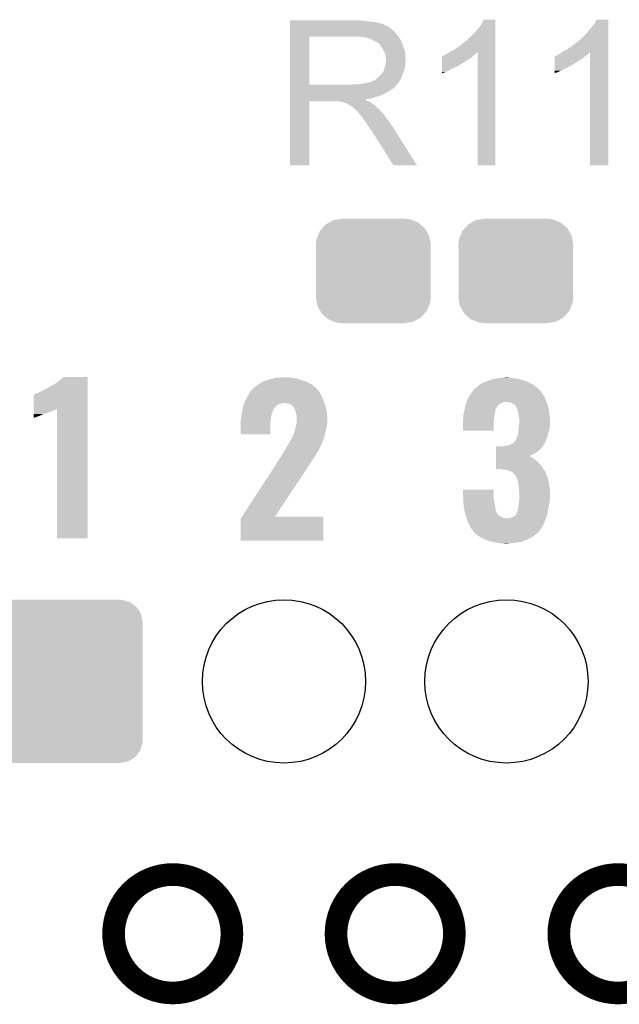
# Model space of a CAD drawing. Extents: x -0.05 to 0.95, y -0.15 to 2.1.
# Tile 18 of 38: x 0.23 to 0.39, y 0.96 to 1.22. Entities that reach past the tile are written whole.
import ezdxf

# ---------------------------------------------------------------- set-up
doc = ezdxf.new("R2010")
doc.units = 0
doc.layers.get('0').update_dxf_attribs({"linetype": 'CONTINUOUS'})
for name, color, linetype in [('PAC1811_CLICK_V100A_GKO', 5, 'CONTINUOUS'), ('PAC1811_CLICK_V100A_GTO', 14, 'CONTINUOUS'), ('PAC1811_CLICK_V100A_GTS', 12, 'CONTINUOUS')]:
    doc.layers.add(name, color=color, linetype=linetype)

# ---------------------------------------------------------------- blocks, each defined once
blk = doc.blocks.new('CUSTOM_78')
for points in [[(-0.01175, 0.01282), (-0.01057, 0.01347), (0.01194, 0.01282), (0.01032, 0.01347)], [(-0.01057, 0.01347), (-0.0092, 0.01369), (0.01032, 0.01347), (0.00976, 0.01369)], [(-0.0092, 0.01369), (-0.00825, 0.01385), (0.00976, 0.01369), (0.00825, 0.01385)], [(-0.01475, 0.00922), (-0.01419, 0.01059), (0.01485, 0.00922), (0.01409, 0.01059)], [(-0.01419, 0.01059), (-0.01358, 0.01127), (0.01409, 0.01059), (0.01371, 0.01127)], [(-0.01358, 0.01127), (-0.01263, 0.01234), (0.01371, 0.01127), (0.01249, 0.01234)], [(-0.01263, 0.01234), (-0.01175, 0.01282), (0.01249, 0.01234), (0.01194, 0.01282)], [(-0.01525, 0.0069), (-0.01508, 0.00841), (0.01525, 0.0069), (0.01499, 0.00841)], [(-0.01508, 0.00841), (-0.01475, 0.00922), (0.01499, 0.00841), (0.01485, 0.00922)], [(-0.0152, 0.00607), (-0.01525, 0.0069), (0.0152, 0.00607), (0.01525, 0.0069)], [(-0.0152, -0.00607), (-0.0152, 0.00607), (0.0152, -0.00607), (0.0152, 0.00607)], [(-0.01525, -0.0069), (-0.0152, -0.00607), (0.01525, -0.0069), (0.0152, -0.00607)], [(-0.01499, -0.00841), (-0.01525, -0.0069), (0.01508, -0.00841), (0.01525, -0.0069)], [(-0.01485, -0.00922), (-0.01499, -0.00841), (0.01475, -0.00922), (0.01508, -0.00841)], [(-0.01409, -0.01059), (-0.01485, -0.00922), (0.01419, -0.01059), (0.01475, -0.00922)], [(-0.01371, -0.01127), (-0.01409, -0.01059), (0.01358, -0.01127), (0.01419, -0.01059)], [(-0.01249, -0.01234), (-0.01371, -0.01127), (0.01263, -0.01234), (0.01358, -0.01127)], [(-0.01194, -0.01282), (-0.01249, -0.01234), (0.01175, -0.01282), (0.01263, -0.01234)], [(-0.01032, -0.01347), (-0.01194, -0.01282), (0.01057, -0.01347), (0.01175, -0.01282)], [(-0.00976, -0.01369), (-0.01032, -0.01347), (0.0092, -0.01369), (0.01057, -0.01347)], [(-0.00825, -0.01385), (-0.00976, -0.01369), (0.00825, -0.01385), (0.0092, -0.01369)]]:
    blk.add_solid(points)
blk = doc.blocks.new('ROUND_23')
blk.add_circle((0, 0), 0.02165)
blk = doc.blocks.new('CUSTOM_56')
for points in [[(-0.0197, 0.02003), (-0.01817, 0.021), (0.01959, 0.02003), (0.0183, 0.021)], [(-0.01817, 0.021), (-0.01787, 0.02118), (0.0183, 0.021), (0.01762, 0.02118)], [(-0.01787, 0.02118), (-0.01586, 0.02158), (0.01762, 0.02118), (0.01621, 0.02158)], [(-0.01586, 0.02158), (-0.01575, 0.0216), (0.01621, 0.02158), (0.01575, 0.0216)], [(-0.01575, 0.0216), (-0.01575, 0.02165), (0.01575, 0.0216), (0.01575, 0.02165)], [(-0.02111, 0.01787), (-0.021, 0.0183), (0.02118, 0.01787), (0.02092, 0.0183)], [(-0.021, 0.0183), (-0.01995, 0.0197), (0.02092, 0.0183), (0.02003, 0.0197)], [(-0.01995, 0.0197), (-0.0197, 0.02003), (0.02003, 0.0197), (0.01959, 0.02003)], [(-0.02165, -0.01575), (-0.02165, 0.01575), (0.02165, -0.01575), (0.02165, 0.01575)], [(-0.0216, 0.01575), (-0.02158, 0.01621), (0.0216, 0.01575), (0.02151, 0.01621)], [(-0.02158, 0.01621), (-0.02111, 0.01787), (0.02151, 0.01621), (0.02118, 0.01787)], [(-0.02151, -0.01621), (-0.0216, -0.01575), (0.02158, -0.01621), (0.0216, -0.01575)], [(-0.02118, -0.01787), (-0.02151, -0.01621), (0.02111, -0.01787), (0.02158, -0.01621)], [(-0.02092, -0.0183), (-0.02118, -0.01787), (0.021, -0.0183), (0.02111, -0.01787)], [(-0.02003, -0.0197), (-0.02092, -0.0183), (0.01995, -0.0197), (0.021, -0.0183)], [(-0.01959, -0.02003), (-0.02003, -0.0197), (0.0197, -0.02003), (0.01995, -0.0197)], [(-0.0183, -0.021), (-0.01959, -0.02003), (0.01817, -0.021), (0.0197, -0.02003)], [(-0.01762, -0.02118), (-0.0183, -0.021), (0.01787, -0.02118), (0.01817, -0.021)], [(-0.01621, -0.02158), (-0.01762, -0.02118), (0.01586, -0.02158), (0.01787, -0.02118)], [(-0.01575, -0.0216), (-0.01621, -0.02158), (0.01575, -0.0216), (0.01586, -0.02158)], [(-0.01575, -0.02165), (-0.01575, -0.0216), (0.01575, -0.02165), (0.01575, -0.0216)]]:
    blk.add_solid(points)

msp = doc.modelspace()

# ---------------------------------------------------------------- linework, layer by layer
at = {"layer": 'PAC1811_CLICK_V100A_GKO', "const_width": 0.006}
for points in [[(0.2572, 0.9803, 1), (0.2886, 0.9803, 1)], [(0.3162, 0.9803, 1), (0.3476, 0.9803, 1)], [(0.3753, 0.9803, 1), (0.4067, 0.9803, 1)]]:
    msp.add_lwpolyline(points, format="xyb", close=True, dxfattribs=at)
at = {"layer": 'PAC1811_CLICK_V100A_GTO'}
for points in [[(0.304, 1.2223), (0.304, 1.2224), (0.3239, 1.2223), (0.3228, 1.2224)], [(0.304, 1.2221), (0.304, 1.2223), (0.3251, 1.2221), (0.3239, 1.2223)], [(0.304, 1.222), (0.304, 1.2221), (0.3265, 1.222), (0.3251, 1.2221)], [(0.304, 1.2217), (0.304, 1.222), (0.3277, 1.2217), (0.3265, 1.222)], [(0.304, 1.2215), (0.304, 1.2217), (0.3283, 1.2215), (0.3277, 1.2217)], [(0.304, 1.2214), (0.304, 1.2215), (0.3288, 1.2214), (0.3283, 1.2215)], [(0.3543, 1.2207), (0.3549, 1.2216), (0.3585, 1.2207), (0.3585, 1.2216)], [(0.3549, 1.2216), (0.3554, 1.2226), (0.3585, 1.2216), (0.3585, 1.2226)], [(0.3554, 1.2226), (0.3554, 1.2226), (0.3585, 1.2226), (0.3554, 1.2226)], [(0.3841, 1.2207), (0.3848, 1.2216), (0.3884, 1.2207), (0.3884, 1.2216)], [(0.3848, 1.2216), (0.3853, 1.2226), (0.3884, 1.2216), (0.3884, 1.2226)], [(0.3853, 1.2226), (0.3853, 1.2226), (0.3884, 1.2226), (0.3853, 1.2226)], [(0.304, 1.2213), (0.304, 1.2214), (0.3289, 1.2213), (0.3289, 1.2214)], [(0.304, 1.2214), (0.304, 1.2214), (0.3289, 1.2214), (0.3288, 1.2214)], [(0.304, 1.2211), (0.304, 1.2213), (0.3293, 1.2211), (0.3289, 1.2213)], [(0.304, 1.2209), (0.304, 1.2211), (0.3298, 1.2209), (0.3293, 1.2211)], [(0.304, 1.2205), (0.304, 1.2209), (0.3304, 1.2205), (0.3298, 1.2209)], [(0.304, 1.22), (0.304, 1.2205), (0.331, 1.22), (0.3304, 1.2205)], [(0.304, 1.2194), (0.304, 1.22), (0.3318, 1.2194), (0.331, 1.22)], [(0.304, 1.2186), (0.304, 1.2194), (0.3324, 1.2186), (0.3318, 1.2194)], [(0.3512, 1.2174), (0.3529, 1.2191), (0.3585, 1.2174), (0.3585, 1.2191)], [(0.3529, 1.2191), (0.3543, 1.2207), (0.3585, 1.2191), (0.3585, 1.2207)], [(0.3812, 1.2175), (0.3828, 1.2191), (0.3884, 1.2175), (0.3884, 1.2191)], [(0.3828, 1.2191), (0.3834, 1.2199), (0.3884, 1.2191), (0.3884, 1.2199)], [(0.3834, 1.2199), (0.3841, 1.2207), (0.3884, 1.2199), (0.3884, 1.2207)], [(0.304, 1.2181), (0.304, 1.2186), (0.33279, 1.2181), (0.3324, 1.2186)], [(0.304, 1.2054), (0.304, 1.2181), (0.3091, 1.2054), (0.3091, 1.2181)], [(0.304, 1.2181), (0.304, 1.2181), (0.3091, 1.2181), (0.3212, 1.2181)], [(0.324, 1.2179), (0.3227, 1.2181), (0.33294, 1.2179), (0.33279, 1.2181)], [(0.32473, 1.2177), (0.324, 1.2179), (0.3331, 1.2177), (0.33294, 1.2179)], [(0.3251, 1.2176), (0.32473, 1.2177), (0.3331, 1.2176), (0.3331, 1.2177)], [(0.3259, 1.2172), (0.3251, 1.2176), (0.3334, 1.2172), (0.3331, 1.2176)], [(0.3266, 1.2169), (0.3259, 1.2172), (0.33352, 1.2169), (0.3334, 1.2172)], [(0.32693, 1.2167), (0.3266, 1.2169), (0.3336, 1.2167), (0.33352, 1.2169)], [(0.3271, 1.2166), (0.32693, 1.2167), (0.33364, 1.2166), (0.3336, 1.2167)], [(0.3274, 1.2164), (0.3271, 1.2166), (0.33373, 1.2164), (0.33364, 1.2166)], [(0.3278, 1.216), (0.3275, 1.2164), (0.3339, 1.216), (0.33373, 1.2164)], [(0.3489, 1.2156), (0.3501, 1.2165), (0.3585, 1.2156), (0.3585, 1.2165)], [(0.3501, 1.2165), (0.3512, 1.2174), (0.3585, 1.2165), (0.3585, 1.2174)], [(0.3788, 1.2156), (0.3799, 1.2165), (0.3884, 1.2156), (0.3884, 1.2165)], [(0.3799, 1.2165), (0.3811, 1.2174), (0.3884, 1.2165), (0.3884, 1.2174)], [(0.3811, 1.2174), (0.3811, 1.2175), (0.3884, 1.2174), (0.3884, 1.2175)], [(0.3281, 1.2156), (0.3278, 1.216), (0.33403, 1.2156), (0.3339, 1.216)], [(0.32846, 1.2151), (0.3281, 1.2156), (0.3342, 1.2151), (0.33403, 1.2156)], [(0.3286, 1.2149), (0.32846, 1.2151), (0.33426, 1.2149), (0.3342, 1.2151)], [(0.329, 1.2141), (0.3286, 1.2149), (0.3345, 1.2141), (0.33426, 1.2149)], [(0.3293, 1.2135), (0.329, 1.2141), (0.33456, 1.2135), (0.3345, 1.2141)], [(0.3457, 1.2136), (0.34587, 1.2137), (0.35337, 1.2136), (0.3535, 1.2137)], [(0.34587, 1.2137), (0.34637, 1.214), (0.3535, 1.2137), (0.3537, 1.214)], [(0.34637, 1.214), (0.3467, 1.2142), (0.3585, 1.214), (0.3585, 1.2142)], [(0.34637, 1.214), (0.34637, 1.214), (0.3537, 1.214), (0.3538, 1.214)], [(0.3467, 1.2142), (0.3478, 1.2148), (0.3585, 1.2142), (0.3585, 1.2148)], [(0.3478, 1.2148), (0.3489, 1.2156), (0.3585, 1.2148), (0.3585, 1.2156)], [(0.3538, 1.184), (0.3538, 1.214), (0.3585, 1.184), (0.3585, 1.214)], [(0.3756, 1.2136), (0.3762, 1.214), (0.3832, 1.2136), (0.3836, 1.214)], [(0.3762, 1.214), (0.3765, 1.2142), (0.3884, 1.214), (0.3884, 1.2142)], [(0.3765, 1.2142), (0.3776, 1.2148), (0.3884, 1.2142), (0.3884, 1.2148)], [(0.3776, 1.2148), (0.3788, 1.2156), (0.3884, 1.2148), (0.3884, 1.2156)], [(0.3836, 1.184), (0.3836, 1.214), (0.3884, 1.184), (0.3884, 1.214)], [(0.32936, 1.2131), (0.3293, 1.2135), (0.3346, 1.2131), (0.33456, 1.2135)], [(0.3293, 1.2105), (0.32941, 1.2113), (0.3346, 1.2105), (0.3346, 1.2113)], [(0.3294, 1.2128), (0.32936, 1.2131), (0.33463, 1.2128), (0.3346, 1.2131)], [(0.3294, 1.2123), (0.3294, 1.2128), (0.33467, 1.2123), (0.33463, 1.2128)], [(0.3295, 1.212), (0.3294, 1.2123), (0.33469, 1.212), (0.33467, 1.2123)], [(0.32941, 1.2113), (0.32944, 1.2115), (0.3346, 1.2113), (0.3347, 1.2115)], [(0.32944, 1.2115), (0.3295, 1.2119), (0.3347, 1.2115), (0.3347, 1.2119)], [(0.3295, 1.2119), (0.3295, 1.212), (0.3347, 1.2119), (0.33469, 1.212)], [(0.3443, 1.2125), (0.3443, 1.2129), (0.352, 1.2125), (0.35248, 1.2129)], [(0.3443, 1.212), (0.3443, 1.2125), (0.3512, 1.212), (0.352, 1.2125)], [(0.3443, 1.2114), (0.3443, 1.212), (0.3503, 1.2114), (0.3512, 1.212)], [(0.3443, 1.2108), (0.3443, 1.2114), (0.3493, 1.2108), (0.3503, 1.2114)], [(0.3444, 1.2129), (0.3445, 1.213), (0.35248, 1.2129), (0.3526, 1.213)], [(0.3445, 1.213), (0.3447, 1.2131), (0.3526, 1.213), (0.35273, 1.2131)], [(0.3447, 1.2131), (0.345, 1.2132), (0.35273, 1.2131), (0.35285, 1.2132)], [(0.345, 1.2132), (0.3453, 1.2134), (0.35285, 1.2132), (0.3531, 1.2134)], [(0.3453, 1.2134), (0.3457, 1.2136), (0.3531, 1.2134), (0.35337, 1.2136)], [(0.3742, 1.2125), (0.3742, 1.2129), (0.3818, 1.2125), (0.38228, 1.2129)], [(0.3742, 1.212), (0.3742, 1.2125), (0.381, 1.212), (0.3818, 1.2125)], [(0.3742, 1.2114), (0.3742, 1.212), (0.3801, 1.2114), (0.381, 1.212)], [(0.3742, 1.2108), (0.3742, 1.2114), (0.3791, 1.2108), (0.3801, 1.2114)], [(0.3743, 1.2129), (0.3744, 1.213), (0.38228, 1.2129), (0.3824, 1.213)], [(0.3744, 1.213), (0.3746, 1.2131), (0.3824, 1.213), (0.38255, 1.2131)], [(0.3746, 1.2131), (0.3749, 1.2132), (0.38255, 1.2131), (0.3827, 1.2132)], [(0.3749, 1.2132), (0.3752, 1.2134), (0.3827, 1.2132), (0.383, 1.2134)], [(0.3752, 1.2134), (0.3756, 1.2136), (0.383, 1.2134), (0.3832, 1.2136)], [(0.3284, 1.2084), (0.3285, 1.2085), (0.334, 1.2084), (0.33404, 1.2085)], [(0.3285, 1.2085), (0.3286, 1.2087), (0.33404, 1.2085), (0.33411, 1.2087)], [(0.3286, 1.2087), (0.3288, 1.209), (0.33411, 1.2087), (0.33422, 1.209)], [(0.3288, 1.209), (0.329, 1.2095), (0.33422, 1.209), (0.3344, 1.2095)], [(0.329, 1.2095), (0.3291, 1.21), (0.3344, 1.2095), (0.3345, 1.21)], [(0.3291, 1.21), (0.3293, 1.2105), (0.3345, 1.21), (0.3346, 1.2105)], [(0.3443, 1.2107), (0.3443, 1.2108), (0.3492, 1.2107), (0.3492, 1.2108)], [(0.3443, 1.2108), (0.3443, 1.2108), (0.3492, 1.2108), (0.3493, 1.2108)], [(0.3443, 1.2105), (0.3443, 1.2107), (0.3488, 1.2105), (0.3492, 1.2107)], [(0.3443, 1.2102), (0.3443, 1.2105), (0.3483, 1.2102), (0.3488, 1.2105)], [(0.3443, 1.2099), (0.3443, 1.2102), (0.3476, 1.2099), (0.3483, 1.2102)], [(0.3443, 1.2087), (0.3443, 1.2099), (0.3452, 1.2087), (0.3476, 1.2099)], [(0.3443, 1.2084), (0.3443, 1.2087), (0.3443, 1.2084), (0.3452, 1.2087)], [(0.3742, 1.2107), (0.3742, 1.2108), (0.379, 1.2107), (0.3791, 1.2108)], [(0.3742, 1.2105), (0.3742, 1.2107), (0.3787, 1.2105), (0.379, 1.2107)], [(0.3742, 1.2091), (0.3742, 1.2105), (0.3759, 1.2091), (0.3787, 1.2105)], [(0.3742, 1.2087), (0.3742, 1.2091), (0.375, 1.2087), (0.3759, 1.2091)], [(0.3742, 1.2084), (0.3742, 1.2087), (0.3742, 1.2084), (0.375, 1.2087)], [(0.3238, 1.2057), (0.3254, 1.2061), (0.33263, 1.2057), (0.3329, 1.2061)], [(0.3255, 1.2061), (0.3258, 1.2063), (0.3329, 1.2061), (0.33302, 1.2063)], [(0.3258, 1.2063), (0.3261, 1.2064), (0.33302, 1.2063), (0.33308, 1.2064)], [(0.3261, 1.2064), (0.3265, 1.2066), (0.33308, 1.2064), (0.33319, 1.2066)], [(0.3265, 1.2066), (0.32737, 1.2073), (0.33319, 1.2066), (0.3336, 1.2073)], [(0.32737, 1.2073), (0.3275, 1.2074), (0.3336, 1.2073), (0.33364, 1.2074)], [(0.3275, 1.2074), (0.328, 1.2079), (0.33364, 1.2074), (0.33382, 1.2079)], [(0.328, 1.2079), (0.3284, 1.2084), (0.33382, 1.2079), (0.334, 1.2084)], [(0.304, 1.205), (0.304, 1.2054), (0.332, 1.205), (0.3324, 1.2054)], [(0.304, 1.2054), (0.304, 1.2054), (0.3205, 1.2054), (0.3091, 1.2054)], [(0.304, 1.2049), (0.304, 1.205), (0.332, 1.2049), (0.332, 1.205)], [(0.304, 1.2047), (0.304, 1.2049), (0.3318, 1.2047), (0.3319, 1.2049)], [(0.304, 1.2049), (0.304, 1.2049), (0.3319, 1.2049), (0.332, 1.2049)], [(0.304, 1.2045), (0.304, 1.2047), (0.3315, 1.2045), (0.3318, 1.2047)], [(0.304, 1.2043), (0.304, 1.2045), (0.3313, 1.2043), (0.3315, 1.2045)], [(0.304, 1.2041), (0.304, 1.2043), (0.3309, 1.2041), (0.3313, 1.2043)], [(0.304, 1.2038), (0.304, 1.2041), (0.3305, 1.2038), (0.3309, 1.2041)], [(0.304, 1.2032), (0.304, 1.2038), (0.3295, 1.2032), (0.3305, 1.2038)], [(0.3205, 1.2054), (0.3212, 1.2055), (0.3324, 1.2054), (0.3325, 1.2055)], [(0.322, 1.2055), (0.3238, 1.2057), (0.3325, 1.2055), (0.33263, 1.2057)], [(0.304, 1.2029), (0.304, 1.2032), (0.3289, 1.2029), (0.3295, 1.2032)], [(0.304, 1.2023), (0.304, 1.2029), (0.3275, 1.2023), (0.3289, 1.2029)], [(0.304, 1.2021), (0.304, 1.2023), (0.3266, 1.2021), (0.3275, 1.2023)], [(0.304, 1.2018), (0.304, 1.2021), (0.3258, 1.2018), (0.3266, 1.2021)], [(0.304, 1.2016), (0.304, 1.2018), (0.3249, 1.2016), (0.3258, 1.2018)], [(0.304, 1.2015), (0.304, 1.2016), (0.3239, 1.2015), (0.3249, 1.2016)], [(0.304, 1.2014), (0.304, 1.2015), (0.324, 1.2014), (0.3239, 1.2015)], [(0.304, 1.2013), (0.304, 1.2014), (0.3242, 1.2013), (0.324, 1.2014)], [(0.304, 1.2011), (0.304, 1.2013), (0.3245, 1.2011), (0.3242, 1.2013)], [(0.304, 1.201), (0.304, 1.2011), (0.32475, 1.201), (0.3245, 1.2011)], [(0.304, 1.184), (0.304, 1.201), (0.3091, 1.184), (0.3091, 1.201)], [(0.304, 1.201), (0.304, 1.201), (0.3091, 1.201), (0.3167, 1.201)], [(0.3171, 1.2009), (0.3167, 1.201), (0.325, 1.2009), (0.32475, 1.201)], [(0.3177, 1.2008), (0.3176, 1.2009), (0.32517, 1.2008), (0.325, 1.2009)], [(0.319, 1.2004), (0.3178, 1.2008), (0.32583, 1.2004), (0.32517, 1.2008)], [(0.3192, 1.2003), (0.319, 1.2004), (0.326, 1.2003), (0.32583, 1.2004)], [(0.3194, 1.2002), (0.3192, 1.2003), (0.32612, 1.2002), (0.326, 1.2003)], [(0.3197, 1.2), (0.3194, 1.2002), (0.32638, 1.2), (0.32612, 1.2002)], [(0.3199, 1.1999), (0.3197, 1.2), (0.3265, 1.1999), (0.32638, 1.2)], [(0.3201, 1.1998), (0.32, 1.1999), (0.3266, 1.1998), (0.3265, 1.1999)], [(0.3205, 1.1995), (0.3201, 1.1998), (0.3269, 1.1995), (0.3266, 1.1998)], [(0.32062, 1.1994), (0.3205, 1.1995), (0.327, 1.1994), (0.3269, 1.1995)], [(0.32088, 1.1992), (0.32062, 1.1994), (0.3273, 1.1992), (0.327, 1.1994)], [(0.321, 1.1991), (0.32088, 1.1992), (0.3274, 1.1991), (0.3273, 1.1992)], [(0.3219, 1.1982), (0.321, 1.1991), (0.3283, 1.1982), (0.3274, 1.1991)], [(0.3222, 1.1979), (0.3219, 1.1982), (0.32853, 1.1979), (0.3283, 1.1982)], [(0.3225, 1.1975), (0.3222, 1.1979), (0.32882, 1.1975), (0.32853, 1.1979)], [(0.32255, 1.1974), (0.3225, 1.1975), (0.3289, 1.1974), (0.32882, 1.1975)], [(0.3226, 1.1973), (0.32255, 1.1974), (0.32898, 1.1973), (0.3289, 1.1974)], [(0.3233, 1.1965), (0.3227, 1.1973), (0.3296, 1.1965), (0.32898, 1.1973)], [(0.3239, 1.1957), (0.3233, 1.1965), (0.33024, 1.1957), (0.3296, 1.1965)], [(0.32403, 1.1955), (0.3239, 1.1957), (0.3304, 1.1955), (0.33024, 1.1957)], [(0.32477, 1.1944), (0.32403, 1.1955), (0.3311, 1.1944), (0.3304, 1.1955)], [(0.3251, 1.1939), (0.32477, 1.1944), (0.33142, 1.1939), (0.3311, 1.1944)], [(0.3256, 1.1932), (0.3251, 1.1939), (0.33186, 1.1932), (0.33142, 1.1939)], [(0.326, 1.1925), (0.3256, 1.1932), (0.33231, 1.1925), (0.33186, 1.1932)], [(0.3261, 1.1923), (0.326, 1.1925), (0.33243, 1.1923), (0.33231, 1.1925)], [(0.3263, 1.1922), (0.3261, 1.1923), (0.3325, 1.1922), (0.33243, 1.1923)], [(0.3264, 1.192), (0.3263, 1.1922), (0.33262, 1.192), (0.3325, 1.1922)], [(0.3314, 1.184), (0.3264, 1.192), (0.3377, 1.184), (0.33262, 1.192)], [(0.3377, 1.184), (0.3377, 1.184), (0.3377, 1.184), (0.3314, 1.184)], [(0.2435, 1.1275), (0.2439, 1.1279), (0.2503, 1.1275), (0.2503, 1.1279)], [(0.2439, 1.1279), (0.2439, 1.1279), (0.2503, 1.1279), (0.2439, 1.1279)], [(0.2995, 1.1275), (0.3004, 1.1277), (0.3057, 1.1275), (0.3044, 1.1277)], [(0.3004, 1.1277), (0.3025, 1.1278), (0.3044, 1.1277), (0.3034, 1.1278)], [(0.3583, 1.1274), (0.3595, 1.1276), (0.3645, 1.1274), (0.3633, 1.1276)], [(0.3595, 1.1276), (0.36045, 1.1277), (0.3633, 1.1276), (0.3623, 1.1277)], [(0.36045, 1.1277), (0.3614, 1.1278), (0.3623, 1.1277), (0.3619, 1.1278)], [(0.2394, 1.1248), (0.2403, 1.1253), (0.2503, 1.1248), (0.2503, 1.1253)], [(0.2403, 1.1253), (0.2404, 1.1254), (0.2503, 1.1253), (0.2503, 1.1254)], [(0.2404, 1.1254), (0.2407, 1.1256), (0.2503, 1.1254), (0.2503, 1.1256)], [(0.2407, 1.1256), (0.2412, 1.1258), (0.2503, 1.1256), (0.2503, 1.1258)], [(0.2412, 1.1258), (0.2417, 1.1261), (0.2503, 1.1258), (0.2503, 1.1261)], [(0.2417, 1.1261), (0.2429, 1.127), (0.2503, 1.1261), (0.2503, 1.127)], [(0.2429, 1.127), (0.2435, 1.1275), (0.2503, 1.127), (0.2503, 1.1275)], [(0.2942, 1.1249), (0.2949, 1.1254), (0.3109, 1.1249), (0.31035, 1.1254)], [(0.2949, 1.1254), (0.29561, 1.1259), (0.31035, 1.1254), (0.3098, 1.1259)], [(0.29561, 1.1259), (0.2959, 1.1261), (0.3098, 1.1259), (0.3094, 1.1261)], [(0.2959, 1.1261), (0.29676, 1.1266), (0.3094, 1.1261), (0.3084, 1.1266)], [(0.29676, 1.1266), (0.2971, 1.1268), (0.3084, 1.1266), (0.30784, 1.1268)], [(0.2971, 1.1268), (0.298, 1.1271), (0.30784, 1.1268), (0.307, 1.1271)], [(0.298, 1.1271), (0.2986, 1.1273), (0.307, 1.1271), (0.30635, 1.1273)], [(0.2986, 1.1273), (0.2995, 1.1275), (0.30635, 1.1273), (0.3057, 1.1275)], [(0.353, 1.1248), (0.3535, 1.1252), (0.3699, 1.1248), (0.36938, 1.1252)], [(0.3535, 1.1252), (0.3541, 1.1257), (0.36938, 1.1252), (0.36873, 1.1257)], [(0.3541, 1.1257), (0.35425, 1.1258), (0.36873, 1.1257), (0.3686, 1.1258)], [(0.35425, 1.1258), (0.355, 1.1263), (0.3686, 1.1258), (0.36767, 1.1263)], [(0.355, 1.1263), (0.35552, 1.1265), (0.36767, 1.1263), (0.3673, 1.1265)], [(0.35552, 1.1265), (0.3563, 1.1268), (0.3673, 1.1265), (0.36646, 1.1268)], [(0.3563, 1.1268), (0.35686, 1.127), (0.36646, 1.1268), (0.3659, 1.127)], [(0.35686, 1.127), (0.3577, 1.1273), (0.3659, 1.127), (0.36485, 1.1273)], [(0.3577, 1.1273), (0.3583, 1.1274), (0.36485, 1.1273), (0.3645, 1.1274)], [(0.236, 1.1194), (0.236, 1.1231), (0.2503, 1.1194), (0.2503, 1.1231)], [(0.2361, 1.1231), (0.2363, 1.1233), (0.2503, 1.1231), (0.2503, 1.1233)], [(0.2363, 1.1233), (0.2367, 1.1235), (0.2503, 1.1233), (0.2503, 1.1235)], [(0.2367, 1.1235), (0.2372, 1.1237), (0.2503, 1.1235), (0.2503, 1.1237)], [(0.2372, 1.1237), (0.2394, 1.1248), (0.2503, 1.1237), (0.2503, 1.1248)], [(0.29215, 1.1216), (0.29275, 1.1228), (0.3129, 1.1216), (0.3124, 1.1228)], [(0.29275, 1.1228), (0.2928, 1.1229), (0.3124, 1.1228), (0.31235, 1.1229)], [(0.2928, 1.1229), (0.29338, 1.1238), (0.31235, 1.1229), (0.3119, 1.1238)], [(0.29338, 1.1238), (0.2937, 1.1243), (0.3119, 1.1238), (0.31148, 1.1243)], [(0.2937, 1.1243), (0.2938, 1.1244), (0.31148, 1.1243), (0.3114, 1.1244)], [(0.2938, 1.1244), (0.2939, 1.1245), (0.3114, 1.1244), (0.31133, 1.1245)], [(0.2939, 1.1245), (0.29412, 1.1248), (0.31133, 1.1245), (0.3111, 1.1248)], [(0.29412, 1.1248), (0.2942, 1.1249), (0.3111, 1.1248), (0.3109, 1.1249)], [(0.3511, 1.122), (0.35144, 1.1226), (0.37175, 1.122), (0.3715, 1.1226)], [(0.35144, 1.1226), (0.3519, 1.1234), (0.3715, 1.1226), (0.37097, 1.1234)], [(0.3519, 1.1234), (0.35198, 1.1235), (0.37097, 1.1234), (0.3709, 1.1235)], [(0.35198, 1.1235), (0.35259, 1.1243), (0.3709, 1.1235), (0.3704, 1.1243)], [(0.35259, 1.1243), (0.35282, 1.1246), (0.3704, 1.1243), (0.37, 1.1246)], [(0.35282, 1.1246), (0.3529, 1.1247), (0.37, 1.1246), (0.36995, 1.1247)], [(0.3529, 1.1247), (0.353, 1.1248), (0.36995, 1.1247), (0.3699, 1.1248)], [(0.2914, 1.1193), (0.2915, 1.1198), (0.2996, 1.1193), (0.3, 1.1198)], [(0.2915, 1.1198), (0.29167, 1.1203), (0.3, 1.1198), (0.3004, 1.1203)], [(0.29167, 1.1203), (0.29177, 1.1206), (0.3004, 1.1203), (0.301, 1.1206)], [(0.29177, 1.1206), (0.29183, 1.1208), (0.301, 1.1206), (0.3015, 1.1208)], [(0.29183, 1.1208), (0.29187, 1.1209), (0.3015, 1.1208), (0.3019, 1.1209)], [(0.29187, 1.1209), (0.2919, 1.121), (0.3019, 1.1209), (0.3024, 1.121)], [(0.2919, 1.121), (0.292, 1.1213), (0.31311, 1.121), (0.31301, 1.1213)], [(0.292, 1.1213), (0.29215, 1.1216), (0.31301, 1.1213), (0.3129, 1.1216)], [(0.3037, 1.1208), (0.3027, 1.121), (0.31319, 1.1208), (0.31311, 1.121)], [(0.3044, 1.1205), (0.3037, 1.1208), (0.31329, 1.1205), (0.31319, 1.1208)], [(0.3047, 1.1202), (0.3044, 1.1205), (0.3134, 1.1202), (0.31329, 1.1205)], [(0.3049, 1.12), (0.3047, 1.1202), (0.31345, 1.12), (0.3134, 1.1202)], [(0.3049, 1.1199), (0.3049, 1.12), (0.31347, 1.1199), (0.31345, 1.12)], [(0.3052, 1.1195), (0.3049, 1.1199), (0.31356, 1.1195), (0.31347, 1.1199)], [(0.35036, 1.1195), (0.35041, 1.1197), (0.3587, 1.1195), (0.3588, 1.1197)], [(0.35041, 1.1197), (0.35043, 1.1198), (0.3588, 1.1197), (0.3588, 1.1198)], [(0.35043, 1.1198), (0.35054, 1.1203), (0.3588, 1.1198), (0.3591, 1.1203)], [(0.35054, 1.1203), (0.3506, 1.1206), (0.3591, 1.1203), (0.3595, 1.1206)], [(0.3506, 1.1206), (0.35071, 1.1209), (0.3595, 1.1206), (0.3599, 1.1209)], [(0.35071, 1.1209), (0.35078, 1.1211), (0.3599, 1.1209), (0.3604, 1.1211)], [(0.35078, 1.1211), (0.35085, 1.1213), (0.3604, 1.1211), (0.361, 1.1213)], [(0.35085, 1.1213), (0.35089, 1.1214), (0.37203, 1.1213), (0.372, 1.1214)], [(0.35085, 1.1213), (0.35085, 1.1213), (0.361, 1.1213), (0.3614, 1.1213)], [(0.35089, 1.1214), (0.3511, 1.122), (0.372, 1.1214), (0.37175, 1.122)], [(0.3626, 1.1211), (0.3614, 1.1213), (0.3721, 1.1211), (0.37203, 1.1213)], [(0.363, 1.1208), (0.3626, 1.1211), (0.3722, 1.1208), (0.3721, 1.1211)], [(0.3635, 1.1206), (0.363, 1.1208), (0.37227, 1.1206), (0.3722, 1.1208)], [(0.3637, 1.1203), (0.3635, 1.1206), (0.37237, 1.1203), (0.37227, 1.1206)], [(0.3639, 1.1202), (0.3637, 1.1203), (0.3724, 1.1202), (0.37237, 1.1203)], [(0.364, 1.12), (0.3639, 1.1202), (0.37247, 1.12), (0.3724, 1.1202)], [(0.364, 1.1199), (0.364, 1.12), (0.3725, 1.1199), (0.37247, 1.12)], [(0.3643, 1.1193), (0.364, 1.1199), (0.37261, 1.1193), (0.3725, 1.1199)], [(0.236, 1.1192), (0.236, 1.1194), (0.2418, 1.1192), (0.2422, 1.1194)], [(0.236, 1.1191), (0.236, 1.1192), (0.2415, 1.1191), (0.2418, 1.1192)], [(0.236, 1.1189), (0.236, 1.1191), (0.2411, 1.1189), (0.2415, 1.1191)], [(0.236, 1.1187), (0.236, 1.1189), (0.2405, 1.1187), (0.2411, 1.1189)], [(0.236, 1.1184), (0.236, 1.1187), (0.2397, 1.1184), (0.2405, 1.1187)], [(0.236, 1.1181), (0.236, 1.1184), (0.2387, 1.1181), (0.2397, 1.1184)], [(0.236, 1.118), (0.236, 1.1181), (0.2384, 1.118), (0.2387, 1.1181)], [(0.236, 1.1176), (0.236, 1.118), (0.2376, 1.1176), (0.2384, 1.118)], [(0.236, 1.1173), (0.236, 1.1176), (0.2367, 1.1173), (0.2376, 1.1176)], [(0.236, 1.1171), (0.236, 1.1173), (0.2362, 1.1171), (0.2367, 1.1173)], [(0.2422, 1.0851), (0.2422, 1.1194), (0.2503, 1.0851), (0.2503, 1.1194)], [(0.291, 1.1168), (0.29108, 1.1174), (0.29892, 1.1168), (0.299, 1.1174)], [(0.29108, 1.1174), (0.29117, 1.1181), (0.299, 1.1174), (0.2992, 1.1181)], [(0.29117, 1.1181), (0.2912, 1.1183), (0.2992, 1.1181), (0.29928, 1.1183)], [(0.2912, 1.1183), (0.29126, 1.1186), (0.29928, 1.1183), (0.2994, 1.1186)], [(0.29126, 1.1186), (0.29132, 1.1189), (0.2994, 1.1186), (0.2994, 1.1189)], [(0.29132, 1.1189), (0.29138, 1.1192), (0.2994, 1.1189), (0.2996, 1.1192)], [(0.29138, 1.1192), (0.2914, 1.1193), (0.2996, 1.1192), (0.2996, 1.1193)], [(0.3054, 1.119), (0.3052, 1.1195), (0.31368, 1.119), (0.31356, 1.1195)], [(0.30554, 1.1185), (0.3054, 1.119), (0.3138, 1.1185), (0.31368, 1.119)], [(0.3057, 1.1179), (0.30554, 1.1185), (0.31383, 1.1179), (0.3138, 1.1185)], [(0.3058, 1.1175), (0.3057, 1.1179), (0.31385, 1.1175), (0.31383, 1.1179)], [(0.3058, 1.1166), (0.3058, 1.1175), (0.3139, 1.1166), (0.31385, 1.1175)], [(0.35, 1.1179), (0.35005, 1.1181), (0.35827, 1.1179), (0.3583, 1.1181)], [(0.35, 1.1174), (0.35, 1.1179), (0.3582, 1.1174), (0.35827, 1.1179)], [(0.35, 1.1169), (0.35, 1.1174), (0.35814, 1.1169), (0.3582, 1.1174)], [(0.35005, 1.1181), (0.35018, 1.1187), (0.3583, 1.1181), (0.3585, 1.1187)], [(0.35018, 1.1187), (0.3503, 1.1192), (0.3585, 1.1187), (0.3585, 1.1192)], [(0.3503, 1.1192), (0.35036, 1.1195), (0.3585, 1.1192), (0.3587, 1.1195)], [(0.3645, 1.1188), (0.3643, 1.1193), (0.37271, 1.1188), (0.37261, 1.1193)], [(0.36457, 1.1183), (0.3645, 1.1188), (0.3728, 1.1183), (0.37271, 1.1188)], [(0.3647, 1.1174), (0.36457, 1.1183), (0.37289, 1.1174), (0.3728, 1.1183)], [(0.3648, 1.1168), (0.3647, 1.1174), (0.37295, 1.1168), (0.37289, 1.1174)], [(0.2909, 1.1163), (0.29096, 1.1166), (0.29887, 1.1163), (0.2989, 1.1166)], [(0.2909, 1.1157), (0.2909, 1.1163), (0.2988, 1.1157), (0.29887, 1.1163)], [(0.2909, 1.1127), (0.2909, 1.1157), (0.2988, 1.1127), (0.2988, 1.1157)], [(0.29096, 1.1166), (0.291, 1.1168), (0.2989, 1.1166), (0.29892, 1.1168)], [(0.30543, 1.1144), (0.3056, 1.115), (0.3137, 1.1144), (0.31379, 1.115)], [(0.3056, 1.115), (0.30562, 1.1151), (0.31379, 1.115), (0.3138, 1.1151)], [(0.30562, 1.1151), (0.30578, 1.1157), (0.3138, 1.1151), (0.3139, 1.1157)], [(0.30578, 1.1157), (0.3058, 1.1158), (0.3139, 1.1157), (0.3139, 1.1158)], [(0.3058, 1.1158), (0.3058, 1.1166), (0.3139, 1.1158), (0.3139, 1.1166)], [(0.3499, 1.1165), (0.34992, 1.1166), (0.35809, 1.1165), (0.3581, 1.1166)], [(0.3499, 1.1156), (0.3499, 1.1165), (0.358, 1.1156), (0.35809, 1.1165)], [(0.3499, 1.1137), (0.3499, 1.1156), (0.358, 1.1137), (0.358, 1.1156)], [(0.34992, 1.1166), (0.35, 1.1169), (0.3581, 1.1166), (0.35814, 1.1169)], [(0.36464, 1.1141), (0.3647, 1.1147), (0.3728, 1.1141), (0.37288, 1.1147)], [(0.3647, 1.1147), (0.36479, 1.1157), (0.37288, 1.1147), (0.373, 1.1157)], [(0.36479, 1.1157), (0.3648, 1.1158), (0.373, 1.1157), (0.373, 1.1158)], [(0.3648, 1.1163), (0.3648, 1.1168), (0.373, 1.1163), (0.37295, 1.1168)], [(0.3648, 1.1158), (0.3648, 1.1163), (0.373, 1.1158), (0.373, 1.1163)], [(0.3045, 1.1117), (0.3046, 1.1119), (0.313, 1.1117), (0.3131, 1.1119)], [(0.3046, 1.1119), (0.30465, 1.112), (0.3131, 1.1119), (0.3131, 1.112)], [(0.30465, 1.112), (0.3048, 1.1123), (0.3131, 1.112), (0.31317, 1.1123)], [(0.3049, 1.1126), (0.3051, 1.113), (0.31324, 1.1126), (0.31334, 1.113)], [(0.3049, 1.1123), (0.3049, 1.1126), (0.31317, 1.1123), (0.31324, 1.1126)], [(0.3051, 1.113), (0.3053, 1.1136), (0.31334, 1.113), (0.31348, 1.1136)], [(0.3053, 1.1136), (0.30531, 1.1137), (0.31348, 1.1136), (0.3135, 1.1137)], [(0.30531, 1.1137), (0.3054, 1.1143), (0.3135, 1.1137), (0.31367, 1.1143)], [(0.3054, 1.1143), (0.30543, 1.1144), (0.31367, 1.1143), (0.3137, 1.1144)], [(0.364, 1.1116), (0.3643, 1.1121), (0.37212, 1.1116), (0.3723, 1.1121)], [(0.3643, 1.1121), (0.3645, 1.1128), (0.3723, 1.1121), (0.37244, 1.1128)], [(0.3645, 1.1128), (0.36453, 1.1131), (0.37244, 1.1128), (0.3725, 1.1131)], [(0.36453, 1.1131), (0.3646, 1.1137), (0.3725, 1.1131), (0.37268, 1.1137)], [(0.3646, 1.1137), (0.36464, 1.1141), (0.37268, 1.1137), (0.3728, 1.1141)], [(0.3029, 1.109), (0.30315, 1.1094), (0.31188, 1.109), (0.3121, 1.1094)], [(0.30315, 1.1094), (0.3034, 1.1098), (0.3121, 1.1094), (0.31225, 1.1098)], [(0.3034, 1.1098), (0.3039, 1.1107), (0.31225, 1.1098), (0.3126, 1.1107)], [(0.3039, 1.1107), (0.30427, 1.1113), (0.3126, 1.1107), (0.3129, 1.1113)], [(0.30427, 1.1113), (0.3044, 1.1115), (0.3129, 1.1113), (0.31295, 1.1115)], [(0.3044, 1.1115), (0.3045, 1.1117), (0.31295, 1.1115), (0.313, 1.1117)], [(0.3586, 1.1092), (0.3586, 1.1095), (0.3708, 1.1092), (0.37102, 1.1095)], [(0.3604, 1.1095), (0.3609, 1.1096), (0.37102, 1.1095), (0.3711, 1.1096)], [(0.3609, 1.1096), (0.3621, 1.1098), (0.3711, 1.1096), (0.37123, 1.1098)], [(0.3621, 1.1098), (0.3623, 1.1099), (0.37123, 1.1098), (0.3713, 1.1099)], [(0.3623, 1.1099), (0.3625, 1.11), (0.3713, 1.1099), (0.3714, 1.11)], [(0.3625, 1.11), (0.3633, 1.1104), (0.3714, 1.11), (0.3716, 1.1104)], [(0.3633, 1.1104), (0.3637, 1.1109), (0.3716, 1.1104), (0.37185, 1.1109)], [(0.3637, 1.1109), (0.3638, 1.111), (0.37185, 1.1109), (0.3719, 1.111)], [(0.3638, 1.111), (0.3639, 1.1112), (0.3719, 1.111), (0.37197, 1.1112)], [(0.3639, 1.1112), (0.364, 1.1116), (0.37197, 1.1112), (0.37212, 1.1116)], [(0.3013, 1.1063), (0.3016, 1.1068), (0.31027, 1.1063), (0.3106, 1.1068)], [(0.3016, 1.1068), (0.3019, 1.1073), (0.3106, 1.1068), (0.31085, 1.1073)], [(0.3019, 1.1074), (0.3022, 1.1078), (0.3109, 1.1074), (0.3112, 1.1078)], [(0.3019, 1.1073), (0.3019, 1.1074), (0.31085, 1.1073), (0.3109, 1.1074)], [(0.3022, 1.1078), (0.30232, 1.108), (0.3112, 1.1078), (0.3113, 1.108)], [(0.30232, 1.108), (0.30238, 1.1081), (0.3113, 1.108), (0.3114, 1.1081)], [(0.30238, 1.1081), (0.3025, 1.1083), (0.3114, 1.1081), (0.31151, 1.1083)], [(0.3025, 1.1083), (0.3029, 1.109), (0.31151, 1.1083), (0.31188, 1.109)], [(0.3586, 1.1082), (0.3586, 1.1092), (0.3698, 1.1082), (0.3708, 1.1092)], [(0.3586, 1.1077), (0.3586, 1.1082), (0.3691, 1.1077), (0.3698, 1.1082)], [(0.3586, 1.1069), (0.3586, 1.1077), (0.3675, 1.1069), (0.3691, 1.1077)], [(0.3586, 1.1068), (0.3586, 1.1069), (0.3677, 1.1068), (0.3675, 1.1069)], [(0.3586, 1.1067), (0.3586, 1.1068), (0.368, 1.1067), (0.3677, 1.1068)], [(0.3586, 1.1065), (0.3586, 1.1067), (0.3683, 1.1065), (0.368, 1.1067)], [(0.29935, 1.1033), (0.30007, 1.1044), (0.3083, 1.1033), (0.309, 1.1044)], [(0.30007, 1.1044), (0.30071, 1.1054), (0.309, 1.1044), (0.3096, 1.1054)], [(0.30071, 1.1054), (0.30123, 1.1062), (0.3096, 1.1054), (0.3102, 1.1062)], [(0.30123, 1.1062), (0.3013, 1.1063), (0.3102, 1.1062), (0.31027, 1.1063)], [(0.3586, 1.1062), (0.3586, 1.1065), (0.3687, 1.1062), (0.3683, 1.1065)], [(0.3586, 1.1054), (0.3586, 1.1062), (0.3697, 1.1054), (0.3687, 1.1062)], [(0.3586, 1.1049), (0.3586, 1.1054), (0.3702, 1.1049), (0.3697, 1.1054)], [(0.3586, 1.1043), (0.3586, 1.1049), (0.3707, 1.1043), (0.3702, 1.1049)], [(0.3586, 1.1036), (0.3586, 1.1043), (0.3712, 1.1036), (0.3707, 1.1043)], [(0.29129, 1.0909), (0.29935, 1.1033), (0.3, 1.0909), (0.3083, 1.1033)], [(0.3586, 1.1035), (0.3586, 1.1036), (0.37126, 1.1035), (0.3712, 1.1036)], [(0.36, 1.1034), (0.3599, 1.1035), (0.37132, 1.1034), (0.37126, 1.1035)], [(0.3601, 1.1034), (0.36, 1.1034), (0.37133, 1.1034), (0.37132, 1.1034)], [(0.361, 1.1033), (0.3601, 1.1034), (0.37139, 1.1033), (0.37133, 1.1034)], [(0.3618, 1.1032), (0.361, 1.1033), (0.37145, 1.1032), (0.37139, 1.1033)], [(0.3625, 1.1029), (0.3618, 1.1032), (0.37164, 1.1029), (0.37145, 1.1032)], [(0.36267, 1.1028), (0.3625, 1.1029), (0.3717, 1.1028), (0.37164, 1.1029)], [(0.363, 1.1026), (0.36267, 1.1028), (0.37178, 1.1026), (0.3717, 1.1028)], [(0.3634, 1.1023), (0.363, 1.1026), (0.3719, 1.1023), (0.37178, 1.1026)], [(0.3636, 1.102), (0.3634, 1.1023), (0.37202, 1.102), (0.3719, 1.1023)], [(0.3637, 1.1018), (0.3636, 1.102), (0.3721, 1.1018), (0.37202, 1.102)], [(0.3641, 1.1011), (0.3638, 1.1018), (0.37238, 1.1011), (0.3721, 1.1018)], [(0.36421, 1.1008), (0.3641, 1.1011), (0.3725, 1.1008), (0.37238, 1.1011)], [(0.3644, 1.1003), (0.36421, 1.1008), (0.37258, 1.1003), (0.3725, 1.1008)], [(0.36454, 1.0995), (0.3644, 1.1003), (0.3727, 1.0995), (0.37258, 1.1003)], [(0.3647, 1.0986), (0.36454, 1.0995), (0.37285, 1.0986), (0.3727, 1.0995)], [(0.3499, 1.0965), (0.3499, 1.098), (0.358, 1.0965), (0.358, 1.098)], [(0.3499, 1.098), (0.3499, 1.098), (0.358, 1.098), (0.3499, 1.098)], [(0.34992, 1.0961), (0.3499, 1.0965), (0.358, 1.0961), (0.358, 1.0965)], [(0.3647, 1.0983), (0.3647, 1.0986), (0.3729, 1.0983), (0.37285, 1.0986)], [(0.3647, 1.0978), (0.3647, 1.0983), (0.37293, 1.0978), (0.3729, 1.0983)], [(0.3648, 1.0972), (0.3647, 1.0978), (0.37297, 1.0972), (0.37293, 1.0978)], [(0.3648, 1.0968), (0.3648, 1.0972), (0.373, 1.0968), (0.37297, 1.0972)], [(0.3648, 1.0958), (0.3648, 1.0968), (0.373, 1.0958), (0.373, 1.0968)], [(0.34995, 1.0954), (0.34992, 1.0961), (0.3581, 1.0954), (0.358, 1.0961)], [(0.34998, 1.0948), (0.34995, 1.0954), (0.3582, 1.0948), (0.3581, 1.0954)], [(0.35, 1.0943), (0.34998, 1.0948), (0.35829, 1.0943), (0.3582, 1.0948)], [(0.35017, 1.0932), (0.35, 1.0943), (0.3585, 1.0932), (0.35829, 1.0943)], [(0.36454, 1.0933), (0.3646, 1.0937), (0.3726, 1.0933), (0.37266, 1.0937)], [(0.3646, 1.0937), (0.3647, 1.0945), (0.37266, 1.0937), (0.37278, 1.0945)], [(0.3647, 1.0945), (0.36471, 1.0946), (0.37278, 1.0945), (0.3728, 1.0946)], [(0.36471, 1.0946), (0.36479, 1.0953), (0.3728, 1.0946), (0.3729, 1.0953)], [(0.36479, 1.0953), (0.3648, 1.0954), (0.3729, 1.0953), (0.37292, 1.0954)], [(0.3648, 1.0954), (0.3648, 1.0958), (0.37292, 1.0954), (0.373, 1.0958)], [(0.3503, 1.0924), (0.35017, 1.0932), (0.3586, 1.0924), (0.3585, 1.0932)], [(0.3505, 1.0916), (0.3503, 1.0924), (0.359, 1.0916), (0.3586, 1.0924)], [(0.35055, 1.0914), (0.3505, 1.0916), (0.3592, 1.0914), (0.359, 1.0916)], [(0.3506, 1.0912), (0.35055, 1.0914), (0.3595, 1.0912), (0.3592, 1.0914)], [(0.3507, 1.0908), (0.3506, 1.0912), (0.3599, 1.0908), (0.3595, 1.0912)], [(0.363, 1.0908), (0.3635, 1.091), (0.37202, 1.0908), (0.37208, 1.091)], [(0.3635, 1.091), (0.3639, 1.0913), (0.37208, 1.091), (0.37217, 1.0913)], [(0.3639, 1.0913), (0.36406, 1.0917), (0.37217, 1.0913), (0.3723, 1.0917)], [(0.36406, 1.0917), (0.3641, 1.0918), (0.3723, 1.0917), (0.37232, 1.0918)], [(0.3641, 1.0919), (0.3644, 1.0925), (0.37234, 1.0919), (0.37245, 1.0925)], [(0.3641, 1.0918), (0.3641, 1.0919), (0.37232, 1.0918), (0.37234, 1.0919)], [(0.3644, 1.0925), (0.3645, 1.093), (0.37245, 1.0925), (0.37254, 1.093)], [(0.3645, 1.093), (0.36454, 1.0933), (0.37254, 1.093), (0.3726, 1.0933)], [(0.2909, 1.0903), (0.29129, 1.0909), (0.3128, 1.0903), (0.3128, 1.0909)], [(0.2909, 1.0845), (0.2909, 1.0903), (0.3128, 1.0845), (0.3128, 1.0903)], [(0.29129, 1.0909), (0.29129, 1.0909), (0.3128, 1.0909), (0.3, 1.0909)], [(0.35074, 1.0907), (0.3507, 1.0908), (0.3603, 1.0907), (0.3599, 1.0908)], [(0.35081, 1.0905), (0.35074, 1.0907), (0.3609, 1.0905), (0.3603, 1.0907)], [(0.35084, 1.0904), (0.35081, 1.0905), (0.3615, 1.0904), (0.3609, 1.0905)], [(0.35095, 1.0901), (0.35084, 1.0904), (0.3718, 1.0901), (0.37189, 1.0904)], [(0.3512, 1.0894), (0.35095, 1.0901), (0.37149, 1.0894), (0.3718, 1.0901)], [(0.35165, 1.0885), (0.3512, 1.0894), (0.3711, 1.0885), (0.37149, 1.0894)], [(0.3521, 1.0876), (0.35165, 1.0885), (0.37052, 1.0876), (0.3711, 1.0885)], [(0.3619, 1.0904), (0.3622, 1.0905), (0.37189, 1.0904), (0.37193, 1.0905)], [(0.3622, 1.0905), (0.3626, 1.0906), (0.37193, 1.0905), (0.37196, 1.0906)], [(0.3626, 1.0906), (0.363, 1.0908), (0.37196, 1.0906), (0.37202, 1.0908)], [(0.3525, 1.0872), (0.3521, 1.0876), (0.37026, 1.0872), (0.37052, 1.0876)], [(0.3525, 1.0871), (0.3525, 1.0872), (0.3702, 1.0871), (0.37026, 1.0872)], [(0.3525, 1.087), (0.3525, 1.0871), (0.3701, 1.087), (0.3702, 1.0871)], [(0.35294, 1.0866), (0.3525, 1.087), (0.3697, 1.0866), (0.3701, 1.087)], [(0.35359, 1.086), (0.35294, 1.0866), (0.369, 1.086), (0.3697, 1.0866)], [(0.3537, 1.0859), (0.35359, 1.086), (0.36885, 1.0859), (0.369, 1.086)], [(0.35457, 1.0854), (0.3537, 1.0859), (0.3681, 1.0854), (0.36885, 1.0859)], [(0.3551, 1.0851), (0.35457, 1.0854), (0.3675, 1.0851), (0.3681, 1.0854)], [(0.3558, 1.0848), (0.3551, 1.0851), (0.3669, 1.0848), (0.3675, 1.0851)], [(0.3565, 1.0845), (0.3558, 1.0848), (0.36615, 1.0845), (0.3669, 1.0848)], [(0.35763, 1.0842), (0.3565, 1.0845), (0.3654, 1.0842), (0.36615, 1.0845)], [(0.358, 1.0841), (0.35763, 1.0842), (0.36477, 1.0841), (0.3654, 1.0842)], [(0.3594, 1.0839), (0.358, 1.0841), (0.3635, 1.0839), (0.36477, 1.0841)], [(0.36, 1.0838), (0.3594, 1.0839), (0.3625, 1.0838), (0.3635, 1.0839)], [(0.3609, 1.0837), (0.3605, 1.0838), (0.3615, 1.0837), (0.3625, 1.0838)]]:
    msp.add_solid(points, dxfattribs=at)

# ---------------------------------------------------------------- block references
at = {"layer": 'PAC1811_CLICK_V100A_GTS'}
for name, p in [('CUSTOM_78', (0.3261, 1.156)), ('CUSTOM_78', (0.3639, 1.156)), ('CUSTOM_56', (0.2433, 1.0472)), ('ROUND_23', (0.3024, 1.0472)), ('ROUND_23', (0.3614, 1.0472))]:
    msp.add_blockref(name, p, dxfattribs=at)

doc.saveas('drawing.dxf')
